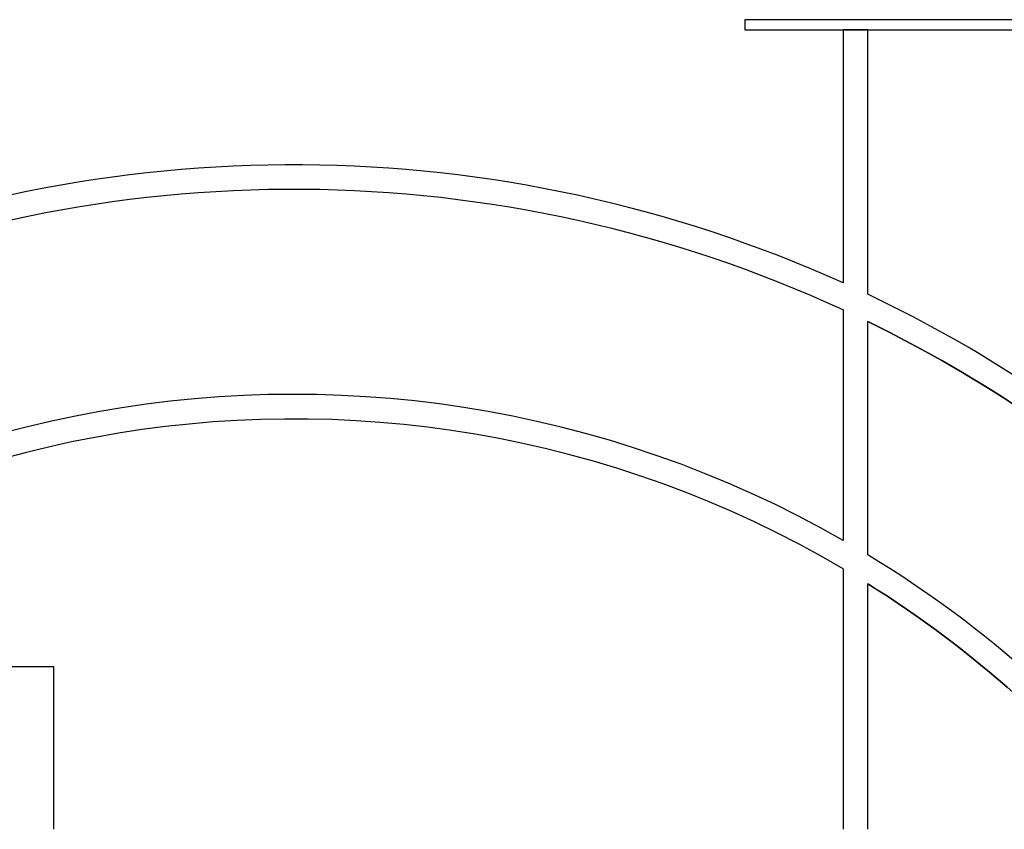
# Model space of a CAD drawing. Extents: x -18402 to 10376, y -5092 to 34139.
# Tile 58 of 78: x 4108 to 6508, y -5092 to -3118. Entities that reach past the tile are written whole.
import ezdxf

# ---------------------------------------------------------------- set-up
doc = ezdxf.new("R2010")
doc.units = 0
for name, color, linetype in [('0_XREF', 251, 'Continuous'), ('rdc_02$0$0._Étage_1_01-01 BAT MITOYEN', 251, 'Continuous'), ('rdc_02$0$0._Étage_1_01-01 Terrain 3D.Terrain', 251, 'Continuous')]:
    doc.layers.add(name, color=color, linetype=linetype)

# ---------------------------------------------------------------- blocks, each defined once
blk = doc.blocks.new('rdc_02')
at = {"layer": 'rdc_02$0$0._Étage_1_01-01 BAT MITOYEN', "linetype": 'Continuous', "ltscale": 0.1, "flags": 128}
for points in [[(9026.7, -3118), (5875, -3118)], [(5875, -3118), (5875, -3143)], [(5875, -3143), (9026.7, -3143)]]:
    blk.add_lwpolyline(points, dxfattribs=at)
at = {"layer": 'rdc_02$0$0._Étage_1_01-01 Terrain 3D.Terrain', "linetype": 'Continuous', "ltscale": 0.1, "flags": 128}
for points in [[(6115, -3143), (6115, -3759.9)], [(6175, -3143), (6115, -3143)], [(6175, -3787.7), (6175, -3143)], [(6115, -3825.9), (6115, -4387.8)], [(6175, -4423.1), (6175, -3854.3)], [(6115, -4457.2), (6115, -5092.2)], [(6175, -5092.2), (6175, -4493.6)], [(4191, -5092.2), (4191, -4695.8), (3475.1, -4695.8), (3475.1, -5092.2)]]:
    blk.add_lwpolyline(points, dxfattribs=at)
for points in [[(7592.7, -5092.2, 0.151118), (6175, -3787.7), (6175, -3158), (6175, -3143), (9029.3, -3143), (9174.3, -3748), (8047.8, -3748, 0.208739), (7893, -3802.3), (7708.4, -3975.7, 0.346866), (7671.7, -4220.7, -0.066946), (8236.1, -5092.2)], [(6920.2, -5092.2, 0.093546), (6175, -4423.1), (6175, -3854.3, -0.146038), (7523.1, -5092.2)], [(6175, -5092.2), (6175, -4493.6, -0.085651), (6844.2, -5092.2)]]:
    blk.add_lwpolyline(points, format="xyb", dxfattribs=at)
at = {"layer": 'rdc_02$0$0._Étage_1_01-01 Terrain 3D.Terrain', "linetype": 'Continuous', "ltscale": 0.1}
for radius, start, end in [(3260, 65.7296, 113.5015), (3200, 65.2443, 113.9695), (3260, 30.194, 64.5675), (3200, 30.8211, 64.0555), (2700, 60.2447, 142.6098), (2640, 59.4975, 141.6078), (2700, 37.3902, 58.7671), (2640, 38.3922, 57.9741)]:
    blk.add_arc((4775, -6731.8), radius, start, end, dxfattribs=at)

msp = doc.modelspace()

# ---------------------------------------------------------------- block references
at = {"layer": '0_XREF'}
msp.add_blockref('rdc_02', (0, 0), dxfattribs=at)

doc.saveas('drawing.dxf')
